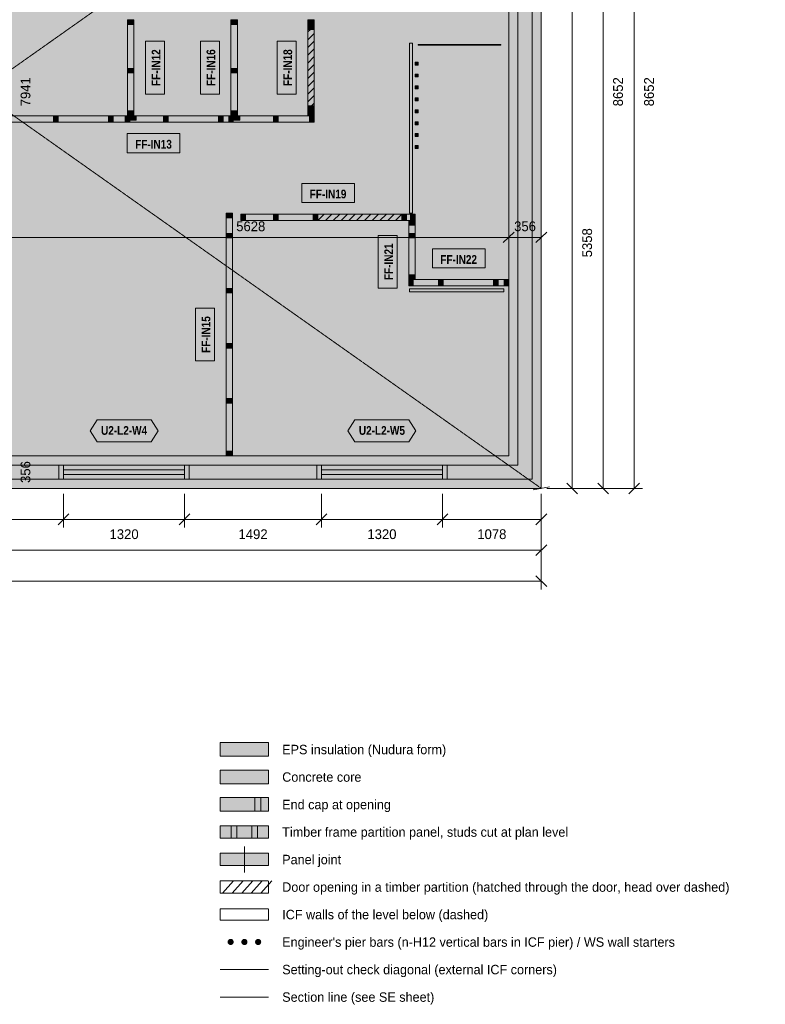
# Model space of a CAD drawing. Header units: millimetres. Extents: x -4149 to 16626, y -5842 to 13682.
# Tile 3 of 4: x 6562 to 14696, y -5628 to 5112. Entities that reach past the tile are written whole.
import ezdxf
from ezdxf.enums import TextEntityAlignment as Align

# ---------------------------------------------------------------- set-up
doc = ezdxf.new("R2010")
doc.units = ezdxf.units.MM
doc.linetypes.add('DASHED', pattern=[1.524, 1.27, -0.254])
for name, color, linetype in [('FILL-C_9E1A1A', 7, 'Continuous'), ('FILL-C_B2B2B5', 7, 'Continuous'), ('FILL-EPS', 7, 'Continuous'), ('FILL-TEAL_DK', 7, 'Continuous'), ('FILL-TIMBER', 7, 'Continuous'), ('FILL-WHITE', 7, 'Continuous'), ('LINE-C_85297A', 7, 'Continuous'), ('LINE-C_85297A-DASH', 7, 'DASHED'), ('LINE-INK', 7, 'Continuous'), ('LINE-INK-DASH', 7, 'DASHED'), ('LINE-RED-DASH', 7, 'DASHED'), ('LINE-STEEL_GREY', 7, 'Continuous'), ('LINE-STEEL_GREY-DASH', 7, 'DASHED'), ('LINE-TEAL_DK', 7, 'Continuous'), ('LINE-TIMBER_DK', 7, 'Continuous'), ('TEXT-INK', 7, 'Continuous'), ('TEXT-TEAL_DK', 7, 'Continuous')]:
    doc.layers.add(name, color=color, linetype=linetype)
doc.styles.add('OpenSansCondensed-Bold', font='OpenSansCondensed-Bold.ttf')

msp = doc.modelspace()

# ---------------------------------------------------------------- hatches: boundary and pattern name
at = {"layer": 'FILL-C_9E1A1A', "true_color": 0x9e1a1a}
h = msp.add_hatch(color=24, dxfattribs=at)
h.dxf.hatch_style = 1
h.paths.add_polyline_path([(8897, -4948), (8896, -4939), (8893, -4931), (8888, -4924), (8881, -4918), (8872, -4915), (8864, -4914), (8855, -4915), (8847, -4918), (8840, -4924), (8834, -4931), (8831, -4939), (8830, -4948), (8831, -4956), (8834, -4964), (8840, -4971), (8847, -4977), (8855, -4980), (8864, -4981), (8872, -4980), (8881, -4977), (8888, -4971), (8893, -4964), (8896, -4956)])
h = msp.add_hatch(color=24, dxfattribs=at)
h.dxf.hatch_style = 1
h.paths.add_polyline_path([(9047, -4948), (9046, -4939), (9043, -4931), (9038, -4924), (9031, -4918), (9022, -4915), (9014, -4914), (9005, -4915), (8997, -4918), (8990, -4924), (8984, -4931), (8981, -4939), (8980, -4948), (8981, -4956), (8984, -4964), (8990, -4971), (8997, -4977), (9005, -4980), (9014, -4981), (9022, -4980), (9031, -4977), (9038, -4971), (9043, -4964), (9046, -4956)])
h = msp.add_hatch(color=24, dxfattribs=at)
h.dxf.hatch_style = 1
h.paths.add_polyline_path([(9197, -4948), (9196, -4939), (9193, -4931), (9188, -4924), (9181, -4918), (9172, -4915), (9164, -4914), (9155, -4915), (9147, -4918), (9140, -4924), (9134, -4931), (9131, -4939), (9130, -4948), (9131, -4956), (9134, -4964), (9140, -4971), (9147, -4977), (9155, -4980), (9164, -4981), (9172, -4980), (9181, -4977), (9188, -4971), (9193, -4964), (9196, -4956)])
at = {"layer": 'FILL-C_B2B2B5', "true_color": 0xb2b2b5}
h = msp.add_hatch(color=253, dxfattribs=at)
h.dxf.hatch_style = 1
h.paths.add_polyline_path([(12151, 8551), (12151, 102), (102, 102), (102, 8551)])
h.paths.add_polyline_path([(11998, 254), (11998, 8398), (6202, 8398), (6202, 254)], flags=0)
h.paths.add_polyline_path([(254, 8398), (254, 254), (6050, 254), (6050, 8398)], flags=0)
h = msp.add_hatch(color=253, dxfattribs=at)
h.dxf.hatch_style = 1
h.paths.add_polyline_path([(8751, -3222), (9276, -3222), (9276, -3072), (8751, -3072)])
at = {"layer": 'FILL-EPS', "true_color": 0xccffff}
h = msp.add_hatch(color=7, dxfattribs=at)
h.dxf.hatch_style = 1
h.paths.add_polyline_path([(0, 8652), (12252, 8652), (12252, 0), (0, 0)])
h.paths.add_polyline_path([(102, 8551), (102, 102), (12151, 102), (12151, 8551)], flags=0)
h = msp.add_hatch(color=7, dxfattribs=at)
h.dxf.hatch_style = 1
h.paths.add_polyline_path([(6202, 254), (6202, 8398), (11998, 8398), (11998, 254)])
h.paths.add_polyline_path([(11897, 8297), (6269, 8297), (6269, 356), (11897, 356)], flags=0)
h = msp.add_hatch(color=7, dxfattribs=at)
h.dxf.hatch_style = 1
h.paths.add_polyline_path([(8751, -2922), (9276, -2922), (9276, -2772), (8751, -2772)])
h = msp.add_hatch(color=7, dxfattribs=at)
h.dxf.hatch_style = 1
h.paths.add_polyline_path([(8751, -3522), (9276, -3522), (9276, -3372), (8751, -3372)])
at = {"layer": 'FILL-TEAL_DK', "true_color": 0x006b5c}
h = msp.add_hatch(color=126, dxfattribs=at)
h.dxf.hatch_style = 1
h.paths.add_polyline_path([(6991, 254), (7041, 254), (7041, 102), (6991, 102)])
h = msp.add_hatch(color=126, dxfattribs=at)
h.dxf.hatch_style = 1
h.paths.add_polyline_path([(8361, 254), (8411, 254), (8411, 102), (8361, 102)])
h = msp.add_hatch(color=126, dxfattribs=at)
h.dxf.hatch_style = 1
h.paths.add_polyline_path([(9804, 254), (9854, 254), (9854, 102), (9804, 102)])
h = msp.add_hatch(color=126, dxfattribs=at)
h.dxf.hatch_style = 1
h.paths.add_polyline_path([(11174, 254), (11224, 254), (11224, 102), (11174, 102)])
h = msp.add_hatch(color=126, dxfattribs=at)
h.dxf.hatch_style = 1
h.paths.add_polyline_path([(9126, -3522), (9194, -3522), (9194, -3372), (9126, -3372)])
at = {"layer": 'FILL-TIMBER', "true_color": 0xeddbb8}
h = msp.add_hatch(color=254, dxfattribs=at)
h.dxf.hatch_style = 1
h.paths.add_polyline_path([(7809, 5111), (7809, 5076), (7809, 5061), (7788, 5061), (7739, 5061), (7739, 5096), (7739, 5111), (7759, 5111)])
h = msp.add_hatch(color=254, dxfattribs=at)
h.dxf.hatch_style = 1
h.paths.add_polyline_path([(8937, 5111), (8937, 5076), (8937, 5061), (8916, 5061), (8867, 5061), (8867, 5096), (8867, 5111), (8887, 5111)])
h = msp.add_hatch(color=254, dxfattribs=at)
h.dxf.hatch_style = 1
h.paths.add_polyline_path([(9775, 5111), (9775, 5076), (9775, 5061), (9754, 5061), (9705, 5061), (9705, 5096), (9705, 5111), (9725, 5111)])
h = msp.add_hatch(color=254, dxfattribs=at)
h.dxf.hatch_style = 1
h.paths.add_polyline_path([(9775, 5056), (9775, 5021), (9775, 5006), (9754, 5006), (9705, 5006), (9705, 5041), (9705, 5056), (9725, 5056)])
h = msp.add_hatch(color=254, dxfattribs=at)
h.dxf.hatch_style = 1
h.paths.add_polyline_path([(7809, 4581), (7809, 4545), (7809, 4531), (7788, 4531), (7739, 4531), (7739, 4566), (7739, 4581), (7759, 4581)])
h = msp.add_hatch(color=254, dxfattribs=at)
h.dxf.hatch_style = 1
h.paths.add_polyline_path([(8937, 4581), (8937, 4545), (8937, 4531), (8916, 4531), (8867, 4531), (8867, 4566), (8867, 4581), (8887, 4581)])
h = msp.add_hatch(color=254, dxfattribs=at)
h.dxf.hatch_style = 1
h.paths.add_polyline_path([(7809, 4117), (7809, 4082), (7809, 4067), (7788, 4067), (7739, 4067), (7739, 4102), (7739, 4117), (7759, 4117)])
h = msp.add_hatch(color=254, dxfattribs=at)
h.dxf.hatch_style = 1
h.paths.add_polyline_path([(8937, 4117), (8937, 4082), (8937, 4067), (8916, 4067), (8867, 4067), (8867, 4102), (8867, 4117), (8887, 4117)])
h = msp.add_hatch(color=254, dxfattribs=at)
h.dxf.hatch_style = 1
h.paths.add_polyline_path([(9775, 4172), (9775, 4137), (9775, 4122), (9754, 4122), (9705, 4122), (9705, 4157), (9705, 4172), (9725, 4172)])
h = msp.add_hatch(color=254, dxfattribs=at)
h.dxf.hatch_style = 1
h.paths.add_polyline_path([(9775, 4117), (9775, 4082), (9775, 4067), (9754, 4067), (9705, 4067), (9705, 4102), (9705, 4117), (9725, 4117)])
h = msp.add_hatch(color=254, dxfattribs=at)
h.dxf.hatch_style = 1
h.paths.add_polyline_path([(6981, 3995), (6945, 3995), (6931, 3995), (6931, 4015), (6931, 4065), (6966, 4065), (6981, 4065), (6981, 4045)])
h = msp.add_hatch(color=254, dxfattribs=at)
h.dxf.hatch_style = 1
h.paths.add_polyline_path([(7581, 3995), (7545, 3995), (7531, 3995), (7531, 4015), (7531, 4065), (7566, 4065), (7581, 4065), (7581, 4045)])
h = msp.add_hatch(color=254, dxfattribs=at)
h.dxf.hatch_style = 1
h.paths.add_polyline_path([(7764, 3995), (7729, 3995), (7714, 3995), (7714, 4015), (7714, 4065), (7749, 4065), (7764, 4065), (7764, 4045)])
h = msp.add_hatch(color=254, dxfattribs=at)
h.dxf.hatch_style = 1
h.paths.add_polyline_path([(7834, 4015), (7784, 4015), (7764, 4015), (7764, 4030), (7764, 4065), (7813, 4065), (7834, 4065), (7834, 4050)])
h = msp.add_hatch(color=254, dxfattribs=at)
h.dxf.hatch_style = 1
h.paths.add_polyline_path([(8181, 3995), (8145, 3995), (8131, 3995), (8131, 4015), (8131, 4065), (8166, 4065), (8181, 4065), (8181, 4045)])
h = msp.add_hatch(color=254, dxfattribs=at)
h.dxf.hatch_style = 1
h.paths.add_polyline_path([(8781, 3995), (8745, 3995), (8731, 3995), (8731, 4015), (8731, 4065), (8766, 4065), (8781, 4065), (8781, 4045)])
h = msp.add_hatch(color=254, dxfattribs=at)
h.dxf.hatch_style = 1
h.paths.add_polyline_path([(8892, 3995), (8857, 3995), (8842, 3995), (8842, 4015), (8842, 4065), (8877, 4065), (8892, 4065), (8892, 4045)])
h = msp.add_hatch(color=254, dxfattribs=at)
h.dxf.hatch_style = 1
h.paths.add_polyline_path([(8962, 4015), (8912, 4015), (8892, 4015), (8892, 4030), (8892, 4065), (8941, 4065), (8962, 4065), (8962, 4050)])
h = msp.add_hatch(color=254, dxfattribs=at)
h.dxf.hatch_style = 1
h.paths.add_polyline_path([(9381, 3995), (9345, 3995), (9331, 3995), (9331, 4015), (9331, 4065), (9366, 4065), (9381, 4065), (9381, 4045)])
h = msp.add_hatch(color=254, dxfattribs=at)
h.dxf.hatch_style = 1
h.paths.add_polyline_path([(9775, 3995), (9740, 3995), (9725, 3995), (9725, 4015), (9725, 4065), (9760, 4065), (9775, 4065), (9775, 4045)])
h = msp.add_hatch(color=254, dxfattribs=at)
h.dxf.hatch_style = 1
h.paths.add_polyline_path([(8883, 3001), (8883, 2966), (8883, 2951), (8863, 2951), (8814, 2951), (8814, 2986), (8814, 3001), (8834, 3001)])
h = msp.add_hatch(color=254, dxfattribs=at)
h.dxf.hatch_style = 1
h.paths.add_polyline_path([(9026, 2922), (8991, 2922), (8976, 2922), (8976, 2942), (8976, 2992), (9012, 2992), (9026, 2992), (9026, 2972)])
h = msp.add_hatch(color=254, dxfattribs=at)
h.dxf.hatch_style = 1
h.paths.add_polyline_path([(9381, 2922), (9345, 2922), (9331, 2922), (9331, 2942), (9331, 2992), (9366, 2992), (9381, 2992), (9381, 2972)])
h = msp.add_hatch(color=254, dxfattribs=at)
h.dxf.hatch_style = 1
h.paths.add_polyline_path([(9813, 2922), (9778, 2922), (9763, 2922), (9763, 2942), (9763, 2992), (9799, 2992), (9813, 2992), (9813, 2972)])
h = msp.add_hatch(color=254, dxfattribs=at)
h.dxf.hatch_style = 1
h.paths.add_polyline_path([(10781, 2922), (10746, 2922), (10731, 2922), (10731, 2942), (10731, 2992), (10767, 2992), (10781, 2992), (10781, 2972)])
h = msp.add_hatch(color=254, dxfattribs=at)
h.dxf.hatch_style = 1
h.paths.add_polyline_path([(10876, 2920), (10876, 2885), (10876, 2870), (10856, 2870), (10806, 2870), (10806, 2905), (10806, 2920), (10827, 2920)])
h = msp.add_hatch(color=254, dxfattribs=at)
h.dxf.hatch_style = 1
h.paths.add_polyline_path([(10876, 2922), (10841, 2922), (10826, 2922), (10826, 2942), (10826, 2992), (10862, 2992), (10876, 2992), (10876, 2972)])
h = msp.add_hatch(color=254, dxfattribs=at)
h.dxf.hatch_style = 1
h.paths.add_polyline_path([(8883, 2781), (8883, 2745), (8883, 2731), (8863, 2731), (8814, 2731), (8814, 2766), (8814, 2781), (8834, 2781)])
h = msp.add_hatch(color=254, dxfattribs=at)
h.dxf.hatch_style = 1
h.paths.add_polyline_path([(10876, 2781), (10876, 2745), (10876, 2731), (10856, 2731), (10806, 2731), (10806, 2766), (10806, 2781), (10827, 2781)])
h = msp.add_hatch(color=254, dxfattribs=at)
h.dxf.hatch_style = 1
h.paths.add_polyline_path([(10876, 2330), (10876, 2294), (10876, 2280), (10856, 2280), (10806, 2280), (10806, 2315), (10806, 2330), (10827, 2330)])
h = msp.add_hatch(color=254, dxfattribs=at)
h.dxf.hatch_style = 1
h.paths.add_polyline_path([(10856, 2208), (10821, 2208), (10806, 2208), (10806, 2228), (10806, 2278), (10842, 2278), (10856, 2278), (10856, 2257)])
h = msp.add_hatch(color=254, dxfattribs=at)
h.dxf.hatch_style = 1
h.paths.add_polyline_path([(11181, 2208), (11145, 2208), (11131, 2208), (11131, 2228), (11131, 2278), (11166, 2278), (11181, 2278), (11181, 2257)])
h = msp.add_hatch(color=254, dxfattribs=at)
h.dxf.hatch_style = 1
h.paths.add_polyline_path([(11781, 2208), (11745, 2208), (11731, 2208), (11731, 2228), (11731, 2278), (11766, 2278), (11781, 2278), (11781, 2257)])
h = msp.add_hatch(color=254, dxfattribs=at)
h.dxf.hatch_style = 1
h.paths.add_polyline_path([(11896, 2208), (11861, 2208), (11846, 2208), (11846, 2228), (11846, 2278), (11882, 2278), (11896, 2278), (11896, 2257)])
h = msp.add_hatch(color=254, dxfattribs=at)
h.dxf.hatch_style = 1
h.paths.add_polyline_path([(8883, 2181), (8883, 2145), (8883, 2131), (8863, 2131), (8814, 2131), (8814, 2166), (8814, 2181), (8834, 2181)])
h = msp.add_hatch(color=254, dxfattribs=at)
h.dxf.hatch_style = 1
h.paths.add_polyline_path([(8883, 1581), (8883, 1545), (8883, 1531), (8863, 1531), (8814, 1531), (8814, 1566), (8814, 1581), (8834, 1581)])
h = msp.add_hatch(color=254, dxfattribs=at)
h.dxf.hatch_style = 1
h.paths.add_polyline_path([(8883, 981), (8883, 945), (8883, 931), (8863, 931), (8814, 931), (8814, 966), (8814, 981), (8834, 981)])
h = msp.add_hatch(color=254, dxfattribs=at)
h.dxf.hatch_style = 1
h.paths.add_polyline_path([(8883, 406), (8883, 371), (8883, 356), (8863, 356), (8814, 356), (8814, 391), (8814, 406), (8834, 406)])
h = msp.add_hatch(color=254, dxfattribs=at)
h.dxf.hatch_style = 1
h.paths.add_polyline_path([(8871, -3815), (8931, -3815), (8931, -3680), (8871, -3680)])
h = msp.add_hatch(color=254, dxfattribs=at)
h.dxf.hatch_style = 1
h.paths.add_polyline_path([(9096, -3815), (9156, -3815), (9156, -3680), (9096, -3680)])
at = {"layer": 'FILL-WHITE', "true_color": 0xfaf5e8}
h = msp.add_hatch(color=7, dxfattribs=at)
h.dxf.hatch_style = 1
h.paths.add_polyline_path([(7809, 4067), (7788, 4067), (7739, 4067), (7739, 4102), (7739, 4117), (7739, 4531), (7739, 4566), (7739, 4581), (7739, 5061), (7739, 5096), (7739, 5111), (7759, 5111), (7809, 5111), (7809, 5076), (7809, 5061), (7809, 4581), (7809, 4545), (7809, 4531), (7809, 4117), (7809, 4082)])
h = msp.add_hatch(color=7, dxfattribs=at)
h.dxf.hatch_style = 1
h.paths.add_polyline_path([(8937, 4067), (8916, 4067), (8867, 4067), (8867, 4102), (8867, 4117), (8867, 4531), (8867, 4566), (8867, 4581), (8867, 5061), (8867, 5096), (8867, 5111), (8887, 5111), (8937, 5111), (8937, 5076), (8937, 5061), (8937, 4581), (8937, 4545), (8937, 4531), (8937, 4117), (8937, 4082)])
h = msp.add_hatch(color=7, dxfattribs=at)
h.dxf.hatch_style = 1
h.paths.add_polyline_path([(9775, 5006), (9754, 5006), (9705, 5006), (9705, 5041), (9705, 5056), (9705, 5061), (9705, 5096), (9705, 5111), (9725, 5111), (9775, 5111), (9775, 5076), (9775, 5061), (9775, 5056), (9775, 5021)])
at = {"layer": 'FILL-WHITE', "true_color": 0xffffff}
h = msp.add_hatch(color=7, dxfattribs=at)
h.dxf.hatch_style = 1
h.paths.add_polyline_path([(9705, 4172), (9705, 5006), (9775, 5006), (9775, 4172)])
h = msp.add_hatch(color=7, dxfattribs=at)
h.dxf.hatch_style = 1
h.paths.add_polyline_path([(8143, 4301), (8143, 4877), (7935, 4877), (7935, 4301)])
h = msp.add_hatch(color=7, dxfattribs=at)
h.dxf.hatch_style = 1
h.paths.add_polyline_path([(8741, 4301), (8741, 4877), (8533, 4877), (8533, 4301)])
h = msp.add_hatch(color=7, dxfattribs=at)
h.dxf.hatch_style = 1
h.paths.add_polyline_path([(9579, 4301), (9579, 4877), (9371, 4877), (9371, 4301)])
h = msp.add_hatch(color=7, dxfattribs=at)
h.dxf.hatch_style = 1
h.paths.add_polyline_path([(10814, 4855), (10846, 4855), (10846, 3001), (10814, 3001)])
h = msp.add_hatch(color=7, dxfattribs=at)
h.dxf.hatch_style = 1
h.paths.add_polyline_path([(10908, 4843), (11811, 4843), (11811, 4834), (10908, 4834)])
h = msp.add_hatch(color=7, dxfattribs=at)
h.dxf.hatch_style = 1
h.paths.add_polyline_path([(10876, 4649), (10908, 4649), (10908, 4617), (10876, 4617)])
h = msp.add_hatch(color=7, dxfattribs=at)
h.dxf.hatch_style = 1
h.paths.add_polyline_path([(10876, 4519), (10908, 4519), (10908, 4487), (10876, 4487)])
h = msp.add_hatch(color=7, dxfattribs=at)
h.dxf.hatch_style = 1
h.paths.add_polyline_path([(10876, 4389), (10908, 4389), (10908, 4357), (10876, 4357)])
h = msp.add_hatch(color=7, dxfattribs=at)
h.dxf.hatch_style = 1
h.paths.add_polyline_path([(10876, 4259), (10908, 4259), (10908, 4227), (10876, 4227)])
at = {"layer": 'FILL-WHITE', "true_color": 0xfaf5e8}
h = msp.add_hatch(color=7, dxfattribs=at)
h.dxf.hatch_style = 1
h.paths.add_polyline_path([(9775, 4067), (9754, 4067), (9705, 4067), (9705, 4102), (9705, 4117), (9705, 4122), (9705, 4157), (9705, 4172), (9725, 4172), (9775, 4172), (9775, 4137), (9775, 4122), (9775, 4117), (9775, 4082)])
at = {"layer": 'FILL-WHITE', "true_color": 0xffffff}
h = msp.add_hatch(color=7, dxfattribs=at)
h.dxf.hatch_style = 1
h.paths.add_polyline_path([(10876, 4129), (10908, 4129), (10908, 4097), (10876, 4097)])
at = {"layer": 'FILL-WHITE', "true_color": 0xfaf5e8}
h = msp.add_hatch(color=7, dxfattribs=at)
h.dxf.hatch_style = 1
h.paths.add_polyline_path([(6269, 3995), (6269, 4015), (6269, 4065), (6305, 4065), (6319, 4065), (6331, 4065), (6366, 4065), (6381, 4065), (6931, 4065), (6966, 4065), (6981, 4065), (7531, 4065), (7566, 4065), (7581, 4065), (7714, 4065), (7749, 4065), (7764, 4065), (7813, 4065), (7834, 4065), (8131, 4065), (8166, 4065), (8181, 4065), (8731, 4065), (8766, 4065), (8781, 4065), (8842, 4065), (8877, 4065), (8892, 4065), (8941, 4065), (8962, 4065), (9331, 4065), (9366, 4065), (9381, 4065), (9725, 4065), (9760, 4065), (9775, 4065), (9775, 4045), (9775, 3995), (9740, 3995), (9725, 3995), (9381, 3995), (9345, 3995), (9331, 3995), (8892, 3995), (8857, 3995), (8842, 3995), (8781, 3995), (8745, 3995), (8731, 3995), (8181, 3995), (8145, 3995), (8131, 3995), (7764, 3995), (7729, 3995), (7714, 3995), (7581, 3995), (7545, 3995), (7531, 3995), (6981, 3995), (6945, 3995), (6931, 3995), (6381, 3995), (6345, 3995), (6331, 3995), (6319, 3995), (6284, 3995)])
at = {"layer": 'FILL-WHITE', "true_color": 0xffffff}
h = msp.add_hatch(color=7, dxfattribs=at)
h.dxf.hatch_style = 1
h.paths.add_polyline_path([(10876, 3999), (10908, 3999), (10908, 3967), (10876, 3967)])
h = msp.add_hatch(color=7, dxfattribs=at)
h.dxf.hatch_style = 1
h.paths.add_polyline_path([(7734, 3661), (8310, 3661), (8310, 3869), (7734, 3869)])
h = msp.add_hatch(color=7, dxfattribs=at)
h.dxf.hatch_style = 1
h.paths.add_polyline_path([(10876, 3869), (10908, 3869), (10908, 3837), (10876, 3837)])
h = msp.add_hatch(color=7, dxfattribs=at)
h.dxf.hatch_style = 1
h.paths.add_polyline_path([(10876, 3739), (10908, 3739), (10908, 3707), (10876, 3707)])
h = msp.add_hatch(color=7, dxfattribs=at)
h.dxf.hatch_style = 1
h.paths.add_polyline_path([(9639, 3118), (10214, 3118), (10214, 3326), (9639, 3326)])
at = {"layer": 'FILL-WHITE', "true_color": 0xfaf5e8}
h = msp.add_hatch(color=7, dxfattribs=at)
h.dxf.hatch_style = 1
h.paths.add_polyline_path([(8883, 356), (8863, 356), (8814, 356), (8814, 391), (8814, 406), (8814, 931), (8814, 966), (8814, 981), (8814, 1531), (8814, 1566), (8814, 1581), (8814, 2131), (8814, 2166), (8814, 2181), (8814, 2731), (8814, 2766), (8814, 2781), (8814, 2951), (8814, 2986), (8814, 3001), (8834, 3001), (8883, 3001), (8883, 2966), (8883, 2951), (8883, 2781), (8883, 2745), (8883, 2731), (8883, 2181), (8883, 2145), (8883, 2131), (8883, 1581), (8883, 1545), (8883, 1531), (8883, 981), (8883, 945), (8883, 931), (8883, 406), (8883, 371)])
h = msp.add_hatch(color=7, dxfattribs=at)
h.dxf.hatch_style = 1
h.paths.add_polyline_path([(8976, 2922), (8976, 2942), (8976, 2992), (9012, 2992), (9026, 2992), (9331, 2992), (9366, 2992), (9381, 2992), (9763, 2992), (9799, 2992), (9813, 2992), (9813, 2972), (9813, 2922), (9778, 2922), (9763, 2922), (9381, 2922), (9345, 2922), (9331, 2922), (9026, 2922), (8991, 2922)])
at = {"layer": 'FILL-WHITE', "true_color": 0xffffff}
h = msp.add_hatch(color=7, dxfattribs=at)
h.dxf.hatch_style = 1
h.paths.add_polyline_path([(9813, 2922), (9813, 2992), (10731, 2992), (10731, 2922)])
at = {"layer": 'FILL-WHITE', "true_color": 0xfaf5e8}
h = msp.add_hatch(color=7, dxfattribs=at)
h.dxf.hatch_style = 1
h.paths.add_polyline_path([(10731, 2942), (10731, 2992), (10767, 2992), (10781, 2992), (10826, 2992), (10862, 2992), (10876, 2992), (10876, 2972), (10876, 2922), (10841, 2922), (10826, 2922), (10781, 2922), (10746, 2922), (10731, 2922)])
h = msp.add_hatch(color=7, dxfattribs=at)
h.dxf.hatch_style = 1
h.paths.add_polyline_path([(10876, 2280), (10856, 2280), (10806, 2280), (10806, 2315), (10806, 2330), (10806, 2731), (10806, 2766), (10806, 2781), (10806, 2870), (10806, 2905), (10806, 2920), (10827, 2920), (10876, 2920), (10876, 2885), (10876, 2870), (10876, 2781), (10876, 2745), (10876, 2731), (10876, 2330), (10876, 2294)])
at = {"layer": 'FILL-WHITE', "true_color": 0xffffff}
h = msp.add_hatch(color=7, dxfattribs=at)
h.dxf.hatch_style = 1
h.paths.add_polyline_path([(10680, 2184), (10680, 2759), (10473, 2759), (10473, 2184)])
h = msp.add_hatch(color=7, dxfattribs=at)
h.dxf.hatch_style = 1
h.paths.add_polyline_path([(11064, 2404), (11639, 2404), (11639, 2611), (11064, 2611)])
at = {"layer": 'FILL-WHITE', "true_color": 0xfaf5e8}
h = msp.add_hatch(color=7, dxfattribs=at)
h.dxf.hatch_style = 1
h.paths.add_polyline_path([(10806, 2208), (10806, 2228), (10806, 2278), (10842, 2278), (10856, 2278), (11131, 2278), (11166, 2278), (11181, 2278), (11731, 2278), (11766, 2278), (11781, 2278), (11846, 2278), (11882, 2278), (11896, 2278), (11896, 2257), (11896, 2208), (11861, 2208), (11846, 2208), (11781, 2208), (11745, 2208), (11731, 2208), (11181, 2208), (11145, 2208), (11131, 2208), (10856, 2208), (10821, 2208)])
at = {"layer": 'FILL-WHITE', "true_color": 0xffffff}
h = msp.add_hatch(color=7, dxfattribs=at)
h.dxf.hatch_style = 1
h.paths.add_polyline_path([(10814, 2176), (11843, 2176), (11843, 2144), (10814, 2144)])
h = msp.add_hatch(color=7, dxfattribs=at)
h.dxf.hatch_style = 1
h.paths.add_polyline_path([(8687, 1391), (8687, 1966), (8480, 1966), (8480, 1391)])
h = msp.add_hatch(color=7, dxfattribs=at)
h.dxf.hatch_style = 1
h.paths.add_polyline_path([(7331, 626), (7406, 746), (7997, 746), (8072, 626), (7997, 506), (7406, 506)])
h = msp.add_hatch(color=7, dxfattribs=at)
h.dxf.hatch_style = 1
h.paths.add_polyline_path([(10143, 626), (10218, 746), (10809, 746), (10884, 626), (10809, 506), (10218, 506)])
at = {"layer": 'FILL-WHITE', "true_color": 0xfaf5e8}
h = msp.add_hatch(color=7, dxfattribs=at)
h.dxf.hatch_style = 1
h.paths.add_polyline_path([(8751, -3815), (9276, -3815), (9276, -3680), (8751, -3680)])
h = msp.add_hatch(color=7, dxfattribs=at)
h.dxf.hatch_style = 1
h.paths.add_polyline_path([(8751, -4115), (9276, -4115), (9276, -3980), (8751, -3980)])

# ---------------------------------------------------------------- linework, layer by layer
at = {"layer": 'LINE-C_85297A', "lineweight": 5}
msp.add_line((12164, -15), (12341, 15), dxfattribs=at)
at = {"layer": 'LINE-C_85297A-DASH', "lineweight": 5}
for p, q in [((0, 0), (12252, 8652)), ((0, 8652), (12252, 0)), ((8751, -5248), (9276, -5248))]:
    msp.add_line(p, q, dxfattribs=at)
at = {"layer": 'LINE-INK', "lineweight": 5}
for p, q in [((12590, 8652), (12590, 0)), ((12927, 8652), (12927, 0)), ((13265, 0), (13265, 8652)), ((11838, 2680), (11955, 2796)), ((11897, 2738), (11897, 2828)), ((12194, 2680), (12311, 2796)), ((12252, 2738), (12252, 2828)), ((0, 2738), (12252, 2738)), ((7041, 356), (8361, 356)), ((9854, 356), (11174, 356)), ((7041, 203), (8361, 203)), ((7041, 153), (8361, 153)), ((9854, 203), (11174, 203)), ((9854, 153), (11174, 153)), ((7041, 0), (8361, 0)), ((9854, 0), (11174, 0)), ((12312, 0), (12680, 0)), ((12312, 0), (13017, 0)), ((12312, 0), (13355, 0)), ((12532, 58), (12648, -58)), ((12869, 58), (12986, -58)), ((13207, -58), (13323, 58)), ((7041, -60), (7041, -428)), ((8361, -60), (8361, -428)), ((9854, -60), (9854, -428)), ((11174, -60), (11174, -428)), ((12252, -60), (12252, -428)), ((12252, -60), (12252, -765)), ((12252, -60), (12252, -1102)), ((7100, -279), (6983, -396)), ((8420, -279), (8303, -396)), ((9912, -279), (9796, -396)), ((11232, -279), (11116, -396)), ((12311, -279), (12194, -396)), ((12252, -338), (0, -338)), ((12311, -617), (12194, -733)), ((12252, -675), (0, -675)), ((12194, -954), (12311, -1071)), ((0, -1012), (12252, -1012)), ((9014, -4190), (9014, -3905))]:
    msp.add_line(p, q, dxfattribs=at)
for points in [[(0, 0), (0, 8652), (12252, 8652), (12252, 0)], [(11897, 356), (11897, 8297), (6269, 8297), (6269, 356)], [(7809, 4067), (7809, 4067), (7809, 4067), (7809, 4067), (7788, 4067), (7739, 4067), (7739, 4067), (7739, 4067), (7739, 4067), (7739, 4102), (7739, 4117), (7739, 4531), (7739, 4566), (7739, 4581), (7739, 5061), (7739, 5096), (7739, 5111), (7739, 5111), (7739, 5111), (7739, 5111), (7759, 5111), (7809, 5111), (7809, 5111), (7809, 5111), (7809, 5111), (7809, 5076), (7809, 5061), (7809, 4581), (7809, 4545), (7809, 4531), (7809, 4117), (7809, 4082)], [(8937, 4067), (8916, 4067), (8867, 4067), (8867, 4102), (8867, 4117), (8867, 4531), (8867, 4566), (8867, 4581), (8867, 5061), (8867, 5096), (8867, 5111), (8887, 5111), (8937, 5111), (8937, 5076), (8937, 5061), (8937, 4581), (8937, 4545), (8937, 4531), (8937, 4117), (8937, 4082)], [(9775, 5006), (9754, 5006), (9705, 5006), (9705, 5041), (9705, 5056), (9705, 5061), (9705, 5096), (9705, 5111), (9725, 5111), (9775, 5111), (9775, 5076), (9775, 5061), (9775, 5056), (9775, 5021)], [(8143, 4301), (8143, 4877), (7935, 4877), (7935, 4301)], [(8741, 4301), (8741, 4877), (8533, 4877), (8533, 4301)], [(9579, 4301), (9579, 4877), (9371, 4877), (9371, 4301)], [(10814, 4855), (10846, 4855), (10846, 3001), (10814, 3001)], [(10908, 4843), (10908, 4843), (11811, 4843), (11811, 4834), (11811, 4834), (10908, 4834)], [(10876, 4649), (10876, 4649), (10876, 4649), (10876, 4649), (10908, 4649), (10908, 4617), (10908, 4617), (10908, 4617), (10908, 4617), (10876, 4617), (10876, 4649)], [(10876, 4519), (10876, 4519), (10876, 4519), (10876, 4519), (10908, 4519), (10908, 4487), (10908, 4487), (10908, 4487), (10908, 4487), (10876, 4487), (10876, 4519)], [(10876, 4389), (10876, 4389), (10876, 4389), (10876, 4389), (10908, 4389), (10908, 4357), (10908, 4357), (10908, 4357), (10908, 4357), (10876, 4357), (10876, 4389)], [(10876, 4259), (10876, 4259), (10876, 4259), (10876, 4259), (10908, 4259), (10908, 4227), (10908, 4227), (10908, 4227), (10908, 4227), (10876, 4227), (10876, 4259)], [(9775, 4067), (9754, 4067), (9705, 4067), (9705, 4102), (9705, 4117), (9705, 4122), (9705, 4157), (9705, 4172), (9725, 4172), (9775, 4172), (9775, 4137), (9775, 4122), (9775, 4117), (9775, 4082)], [(10876, 4129), (10876, 4129), (10876, 4129), (10876, 4129), (10908, 4129), (10908, 4097), (10908, 4097), (10908, 4097), (10908, 4097), (10876, 4097), (10876, 4129)], [(10876, 3999), (10876, 3999), (10876, 3999), (10876, 3999), (10908, 3999), (10908, 3967), (10908, 3967), (10908, 3967), (10908, 3967), (10876, 3967), (10876, 3999)], [(7734, 3661), (8310, 3661), (8310, 3869), (7734, 3869)], [(10876, 3869), (10876, 3869), (10876, 3869), (10876, 3869), (10908, 3869), (10908, 3837), (10908, 3837), (10908, 3837), (10908, 3837), (10876, 3837), (10876, 3869)], [(10876, 3739), (10876, 3739), (10876, 3739), (10876, 3739), (10908, 3739), (10908, 3707), (10908, 3707), (10908, 3707), (10908, 3707), (10876, 3707), (10876, 3739)], [(9639, 3118), (10214, 3118), (10214, 3326), (9639, 3326)], [(8883, 356), (8863, 356), (8814, 356), (8814, 391), (8814, 406), (8814, 931), (8814, 966), (8814, 981), (8814, 1531), (8814, 1566), (8814, 1581), (8814, 2131), (8814, 2166), (8814, 2181), (8814, 2731), (8814, 2766), (8814, 2781), (8814, 2951), (8814, 2986), (8814, 3001), (8834, 3001), (8883, 3001), (8883, 2966), (8883, 2951), (8883, 2781), (8883, 2745), (8883, 2731), (8883, 2181), (8883, 2145), (8883, 2131), (8883, 1581), (8883, 1545), (8883, 1531), (8883, 981), (8883, 945), (8883, 931), (8883, 406), (8883, 371)], [(8976, 2922), (8976, 2922), (8976, 2922), (8976, 2942), (8976, 2992), (8976, 2992), (8976, 2992), (9012, 2992), (9026, 2992), (9331, 2992), (9366, 2992), (9381, 2992), (9763, 2992), (9799, 2992), (9813, 2992), (9813, 2992), (9813, 2992), (9813, 2972), (9813, 2922), (9813, 2922), (9813, 2922), (9778, 2922), (9763, 2922), (9381, 2922), (9345, 2922), (9331, 2922), (9026, 2922), (8991, 2922)], [(10731, 2942), (10731, 2992), (10767, 2992), (10781, 2992), (10826, 2992), (10862, 2992), (10876, 2992), (10876, 2972), (10876, 2922), (10841, 2922), (10826, 2922), (10781, 2922), (10746, 2922), (10731, 2922)], [(10876, 2280), (10876, 2280), (10856, 2280), (10806, 2280), (10806, 2280), (10806, 2315), (10806, 2330), (10806, 2731), (10806, 2766), (10806, 2781), (10806, 2870), (10806, 2905), (10806, 2920), (10806, 2920), (10827, 2920), (10876, 2920), (10876, 2920), (10876, 2885), (10876, 2870), (10876, 2781), (10876, 2745), (10876, 2731), (10876, 2330), (10876, 2294)], [(10680, 2184), (10680, 2759), (10473, 2759), (10473, 2184)], [(11064, 2404), (11639, 2404), (11639, 2611), (11064, 2611)], [(10806, 2208), (10806, 2228), (10806, 2278), (10842, 2278), (10856, 2278), (11131, 2278), (11166, 2278), (11181, 2278), (11731, 2278), (11766, 2278), (11781, 2278), (11846, 2278), (11882, 2278), (11896, 2278), (11896, 2257), (11896, 2208), (11861, 2208), (11846, 2208), (11781, 2208), (11745, 2208), (11731, 2208), (11181, 2208), (11145, 2208), (11131, 2208), (10856, 2208), (10821, 2208)], [(10814, 2176), (11843, 2176), (11843, 2144), (10814, 2144)], [(8687, 1391), (8687, 1966), (8480, 1966), (8480, 1391)], [(8751, -2922), (9276, -2922), (9276, -2772), (8751, -2772)], [(8751, -3522), (9276, -3522), (9276, -3372), (8751, -3372)], [(8751, -3815), (9276, -3815), (9276, -3680), (8751, -3680)], [(8751, -4115), (9276, -4115), (9276, -3980), (8751, -3980)]]:
    msp.add_lwpolyline(points, close=True, dxfattribs=at)
msp.add_lwpolyline([(6381, 4065), (6931, 4065), (6966, 4065), (6981, 4065), (7531, 4065), (7566, 4065), (7581, 4065), (7714, 4065), (7749, 4065), (7764, 4065), (7813, 4065), (7834, 4065), (8131, 4065), (8166, 4065), (8181, 4065), (8731, 4065), (8766, 4065), (8781, 4065), (8842, 4065), (8877, 4065), (8892, 4065), (8941, 4065), (8962, 4065), (9331, 4065), (9366, 4065), (9381, 4065), (9725, 4065), (9760, 4065), (9775, 4065), (9775, 4045), (9775, 3995), (9740, 3995), (9725, 3995), (9381, 3995), (9345, 3995), (9331, 3995), (8892, 3995), (8857, 3995), (8842, 3995), (8781, 3995), (8745, 3995), (8731, 3995), (8181, 3995), (8145, 3995), (8131, 3995), (7764, 3995), (7729, 3995), (7714, 3995), (7581, 3995), (7545, 3995), (7531, 3995), (6981, 3995), (6945, 3995), (6931, 3995), (6381, 3995)], dxfattribs=at)
at = {"layer": 'LINE-INK-DASH', "lineweight": 5}
for points in [[(9705, 4172), (9705, 5006), (9775, 5006), (9775, 4172)], [(9813, 2922), (9813, 2992), (10731, 2992), (10731, 2922)], [(8751, -4415), (9276, -4415), (9276, -4280), (8751, -4280)]]:
    msp.add_lwpolyline(points, close=True, dxfattribs=at)
at = {"layer": 'LINE-RED-DASH', "lineweight": 5}
msp.add_line((8751, -5548), (9276, -5548), dxfattribs=at)
at = {"layer": 'LINE-STEEL_GREY', "lineweight": 5}
for points in [[(12151, 8551), (12151, 102), (102, 102), (102, 8551)], [(11998, 254), (11998, 8398), (6202, 8398), (6202, 254)], [(8751, -3222), (9276, -3222), (9276, -3072), (8751, -3072)]]:
    msp.add_lwpolyline(points, close=True, dxfattribs=at)
at = {"layer": 'LINE-STEEL_GREY-DASH', "lineweight": 5}
for points in [[(0, 8652), (12252, 8652), (12252, 0), (0, 0)], [(6269, 356), (11897, 356), (11897, 8297), (6269, 8297)], [(8751, -4708), (9276, -4708), (9276, -4587), (8751, -4587)]]:
    msp.add_lwpolyline(points, close=True, dxfattribs=at)
at = {"layer": 'LINE-TEAL_DK', "lineweight": 5}
for points in [[(7331, 626), (7406, 746), (7997, 746), (8072, 626), (7997, 506), (7406, 506)], [(10143, 626), (10218, 746), (10809, 746), (10884, 626), (10809, 506), (10218, 506)], [(6991, 254), (7041, 254), (7041, 102), (6991, 102)], [(8361, 254), (8411, 254), (8411, 102), (8361, 102)], [(9804, 254), (9854, 254), (9854, 102), (9804, 102)], [(11174, 254), (11224, 254), (11224, 102), (11174, 102)], [(9126, -3522), (9194, -3522), (9194, -3372), (9126, -3372)]]:
    msp.add_lwpolyline(points, close=True, dxfattribs=at)
at = {"layer": 'LINE-TIMBER_DK', "lineweight": 5}
for p, q in [((9705, 4978), (9733, 5006)), ((9705, 4893), (9775, 4963)), ((9705, 4809), (9775, 4879)), ((9705, 4724), (9775, 4794)), ((9705, 4639), (9775, 4709)), ((9705, 4554), (9775, 4624)), ((9705, 4469), (9775, 4539)), ((9705, 4384), (9775, 4454)), ((9705, 4299), (9775, 4369)), ((9705, 4215), (9775, 4285)), ((9747, 4172), (9775, 4200)), ((9813, 2922), (9883, 2992)), ((9898, 2922), (9968, 2992)), ((9983, 2922), (10053, 2992)), ((10068, 2922), (10138, 2992)), ((10153, 2922), (10223, 2992)), ((10237, 2922), (10307, 2992)), ((10322, 2922), (10392, 2992)), ((10407, 2922), (10477, 2992)), ((10492, 2922), (10562, 2992)), ((10577, 2922), (10647, 2992)), ((10662, 2922), (10731, 2992)), ((8774, -4415), (8894, -4280)), ((8879, -4415), (8999, -4280)), ((8984, -4415), (9104, -4280)), ((9089, -4415), (9209, -4280)), ((9194, -4415), (9314, -4280))]:
    msp.add_line(p, q, dxfattribs=at)
for points in [[(7809, 5111), (7809, 5076), (7809, 5061), (7788, 5061), (7739, 5061), (7739, 5096), (7739, 5111), (7759, 5111)], [(8937, 5111), (8937, 5076), (8937, 5061), (8916, 5061), (8867, 5061), (8867, 5096), (8867, 5111), (8887, 5111)], [(9775, 5111), (9775, 5076), (9775, 5061), (9754, 5061), (9705, 5061), (9705, 5096), (9705, 5111), (9725, 5111)], [(9775, 5056), (9775, 5021), (9775, 5006), (9754, 5006), (9705, 5006), (9705, 5041), (9705, 5056), (9725, 5056)], [(7809, 4581), (7809, 4545), (7809, 4531), (7788, 4531), (7739, 4531), (7739, 4566), (7739, 4581), (7759, 4581)], [(8937, 4581), (8937, 4545), (8937, 4531), (8916, 4531), (8867, 4531), (8867, 4566), (8867, 4581), (8887, 4581)], [(7809, 4117), (7809, 4082), (7809, 4067), (7788, 4067), (7739, 4067), (7739, 4102), (7739, 4117), (7759, 4117)], [(8937, 4117), (8937, 4082), (8937, 4067), (8916, 4067), (8867, 4067), (8867, 4102), (8867, 4117), (8887, 4117)], [(9775, 4172), (9775, 4137), (9775, 4122), (9754, 4122), (9705, 4122), (9705, 4157), (9705, 4172), (9725, 4172)], [(9775, 4117), (9775, 4082), (9775, 4067), (9754, 4067), (9705, 4067), (9705, 4102), (9705, 4117), (9725, 4117)], [(6981, 3995), (6945, 3995), (6931, 3995), (6931, 4015), (6931, 4065), (6966, 4065), (6981, 4065), (6981, 4045)], [(7581, 3995), (7545, 3995), (7531, 3995), (7531, 4015), (7531, 4065), (7566, 4065), (7581, 4065), (7581, 4045)], [(7764, 3995), (7729, 3995), (7714, 3995), (7714, 4015), (7714, 4065), (7749, 4065), (7764, 4065), (7764, 4045)], [(7834, 4015), (7784, 4015), (7764, 4015), (7764, 4030), (7764, 4065), (7813, 4065), (7834, 4065), (7834, 4050)], [(8181, 3995), (8145, 3995), (8131, 3995), (8131, 4015), (8131, 4065), (8166, 4065), (8181, 4065), (8181, 4045)], [(8781, 3995), (8745, 3995), (8731, 3995), (8731, 4015), (8731, 4065), (8766, 4065), (8781, 4065), (8781, 4045)], [(8892, 3995), (8857, 3995), (8842, 3995), (8842, 4015), (8842, 4065), (8877, 4065), (8892, 4065), (8892, 4045)], [(8962, 4015), (8912, 4015), (8892, 4015), (8892, 4030), (8892, 4065), (8941, 4065), (8962, 4065), (8962, 4050)], [(9381, 3995), (9345, 3995), (9331, 3995), (9331, 4015), (9331, 4065), (9366, 4065), (9381, 4065), (9381, 4045)], [(9775, 3995), (9740, 3995), (9725, 3995), (9725, 4015), (9725, 4065), (9760, 4065), (9775, 4065), (9775, 4045)], [(8883, 3001), (8883, 2966), (8883, 2951), (8863, 2951), (8814, 2951), (8814, 2986), (8814, 3001), (8834, 3001)], [(9026, 2922), (8991, 2922), (8976, 2922), (8976, 2942), (8976, 2992), (9012, 2992), (9026, 2992), (9026, 2972)], [(9381, 2922), (9345, 2922), (9331, 2922), (9331, 2942), (9331, 2992), (9366, 2992), (9381, 2992), (9381, 2972)], [(9813, 2922), (9778, 2922), (9763, 2922), (9763, 2942), (9763, 2992), (9799, 2992), (9813, 2992), (9813, 2972)], [(10781, 2922), (10746, 2922), (10731, 2922), (10731, 2942), (10731, 2992), (10767, 2992), (10781, 2992), (10781, 2972)], [(10876, 2920), (10876, 2885), (10876, 2870), (10856, 2870), (10806, 2870), (10806, 2905), (10806, 2920), (10827, 2920)], [(10876, 2922), (10841, 2922), (10826, 2922), (10826, 2942), (10826, 2992), (10862, 2992), (10876, 2992), (10876, 2972)], [(8883, 2781), (8883, 2745), (8883, 2731), (8863, 2731), (8814, 2731), (8814, 2766), (8814, 2781), (8834, 2781)], [(10876, 2781), (10876, 2745), (10876, 2731), (10856, 2731), (10806, 2731), (10806, 2766), (10806, 2781), (10827, 2781)], [(10876, 2330), (10876, 2294), (10876, 2280), (10856, 2280), (10806, 2280), (10806, 2315), (10806, 2330), (10827, 2330)], [(10856, 2208), (10821, 2208), (10806, 2208), (10806, 2228), (10806, 2278), (10842, 2278), (10856, 2278), (10856, 2257)], [(11181, 2208), (11145, 2208), (11131, 2208), (11131, 2228), (11131, 2278), (11166, 2278), (11181, 2278), (11181, 2257)], [(11781, 2208), (11745, 2208), (11731, 2208), (11731, 2228), (11731, 2278), (11766, 2278), (11781, 2278), (11781, 2257)], [(11896, 2208), (11861, 2208), (11846, 2208), (11846, 2228), (11846, 2278), (11882, 2278), (11896, 2278), (11896, 2257)], [(8883, 2181), (8883, 2145), (8883, 2131), (8863, 2131), (8814, 2131), (8814, 2166), (8814, 2181), (8834, 2181)], [(8883, 1581), (8883, 1545), (8883, 1531), (8863, 1531), (8814, 1531), (8814, 1566), (8814, 1581), (8834, 1581)], [(8883, 981), (8883, 945), (8883, 931), (8863, 931), (8814, 931), (8814, 966), (8814, 981), (8834, 981)], [(8883, 406), (8883, 371), (8883, 356), (8863, 356), (8814, 356), (8814, 391), (8814, 406), (8834, 406)], [(8871, -3815), (8931, -3815), (8931, -3680), (8871, -3680)], [(9096, -3815), (9156, -3815), (9156, -3680), (9096, -3680)]]:
    msp.add_lwpolyline(points, close=True, dxfattribs=at)

# ---------------------------------------------------------------- texts
at = {"layer": 'TEXT-INK', "style": 'OpenSansCondensed-Bold'}
for s, p in [('FF-IN12', (8098, 4589)), ('FF-IN16', (8696, 4589)), ('FF-IN18', (9534, 4589)), ('FF-IN21', (10635, 2472)), ('FF-IN15', (8642, 1678))]:
    msp.add_text(s, height=95.2, rotation=90, dxfattribs=at).set_placement(p, align=Align.CENTER)
at = {"layer": 'TEXT-INK'}
for s, p in [('7941', (6679, 4326)), ('8652', (13143, 4326)), ('8652', (13481, 4326)), ('5358', (12806, 2679)), ('356', (6679, 178))]:
    msp.add_text(s, height=106.7, rotation=90, dxfattribs=at).set_placement(p, align=Align.CENTER)
at = {"layer": 'TEXT-INK', "style": 'OpenSansCondensed-Bold'}
for s, p in [('FF-IN13', (8022, 3706)), ('FF-IN19', (9926, 3163)), ('FF-IN22', (11351, 2449))]:
    msp.add_text(s, height=95.2, dxfattribs=at).set_placement(p, align=Align.CENTER)
at = {"layer": 'TEXT-INK'}
for s, p in [('5628', (9083, 2805)), ('356', (12075, 2805)), ('1320', (7701, -553)), ('1492', (9108, -553)), ('1320', (10514, -553)), ('1078', (11713, -553))]:
    msp.add_text(s, height=106.7, dxfattribs=at).set_placement(p, align=Align.CENTER)
for s, p in [('EPS insulation (Nudura form)', (9426, -2900)), ('Concrete core', (9426, -3200)), ('End cap at opening', (9426, -3500)), ('Timber frame partition panel, studs cut at plan level', (9426, -3800)), ('Panel joint', (9426, -4100)), ('Door opening in a timber partition (hatched through the door, head over dashed)', (9426, -4400)), ('ICF walls of the level below (dashed)', (9426, -4700)), ("Engineer's pier bars (n-H12 vertical bars in ICF pier) / WS wall starters", (9426, -5000)), ('Setting-out check diagonal (external ICF corners)', (9426, -5300)), ('Section line (see SE sheet)', (9426, -5600))]:
    msp.add_text(s, height=102.87, dxfattribs=at).set_placement(p)
at = {"layer": 'TEXT-TEAL_DK', "style": 'OpenSansCondensed-Bold'}
for s, p in [('U2-L2-W4', (7701, 584)), ('U2-L2-W5', (10514, 584))]:
    msp.add_text(s, height=95.2, dxfattribs=at).set_placement(p, align=Align.CENTER)

doc.saveas('drawing.dxf')
